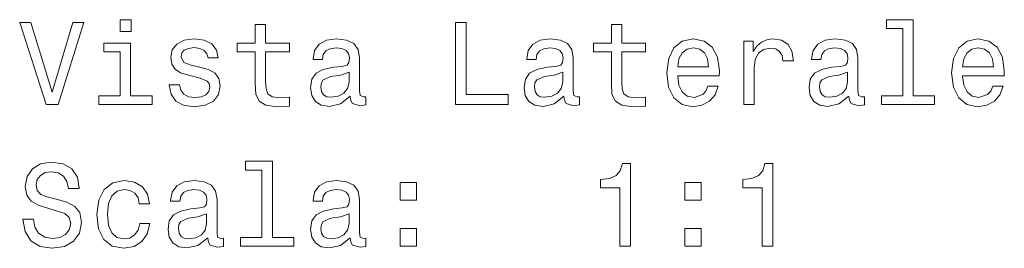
# Model space of a CAD drawing. Extents: x 401 to 1995, y -61 to 2287.
# Tile 4 of 6: x 1651 to 1771, y 821 to 848. Entities that reach past the tile are written whole.
import ezdxf

# ---------------------------------------------------------------- set-up
doc = ezdxf.new("R2010")
doc.units = 0

msp = doc.modelspace()

# ---------------------------------------------------------------- linework, layer by layer
at = {"color": 7, "lineweight": 13}
for points in [[(1657.22, 848.11), (1654.71, 839.6), (1652.14, 848.11), (1650.77, 848.11), (1653.99, 838.1), (1655.44, 838.1), (1658.59, 848.11)], [(1664.33, 848.44), (1662.99, 848.44), (1662.99, 847), (1664.33, 847)], [(1703.84, 838.1), (1710.26, 838.1), (1710.26, 839.31), (1705.16, 839.31), (1705.16, 848.1), (1703.84, 848.1)], [(1758.35, 847.38), (1758.35, 839.16), (1755.74, 839.16), (1755.74, 838.1), (1762.21, 838.1), (1762.21, 839.16), (1759.61, 839.16), (1759.61, 848.44), (1756.36, 848.44), (1756.36, 847.38)], [(1679.46, 844.5), (1679.46, 840.62), (1679.54, 839.37), (1679.95, 838.5), (1680.75, 838), (1682.12, 837.82), (1683.62, 837.9), (1683.62, 838.99), (1682.52, 838.91), (1681.53, 839.02), (1681, 839.38), (1680.77, 839.99), (1680.72, 840.84), (1680.72, 844.5), (1683.62, 844.5), (1683.62, 845.58), (1680.72, 845.58), (1680.72, 847.84), (1679.46, 847.84), (1679.46, 845.58), (1677.27, 845.58), (1677.27, 844.5)], [(1722.83, 844.5), (1722.83, 840.62), (1722.91, 839.37), (1723.32, 838.5), (1724.12, 838), (1725.49, 837.82), (1726.99, 837.9), (1726.99, 838.99), (1725.9, 838.91), (1724.9, 839.02), (1724.37, 839.38), (1724.14, 839.99), (1724.1, 840.84), (1724.1, 844.5), (1726.99, 844.5), (1726.99, 845.58), (1724.1, 845.58), (1724.1, 847.84), (1722.83, 847.84), (1722.83, 845.58), (1720.64, 845.58), (1720.64, 844.5)], [(1664.28, 839.16), (1664.28, 845.58), (1661.03, 845.58), (1661.03, 844.5), (1663.01, 844.5), (1663.01, 839.16), (1660.42, 839.16), (1660.42, 838.1), (1666.91, 838.1), (1666.91, 839.16)], [(1672.87, 842.61), (1671.65, 842.9), (1670.74, 843.23), (1670.44, 843.91), (1670.52, 844.38), (1670.82, 844.73), (1671.31, 844.94), (1672.02, 845.03), (1672.7, 844.94), (1673.23, 844.68), (1673.58, 844.29), (1673.72, 843.78), (1674.96, 843.78), (1674.96, 843.8), (1674.74, 844.74), (1674.15, 845.48), (1673.23, 845.94), (1672.02, 846.11), (1670.8, 845.94), (1669.9, 845.46), (1669.34, 844.76), (1669.17, 843.86), (1669.3, 843), (1669.7, 842.39), (1670.36, 841.96), (1671.33, 841.66), (1672.74, 841.31), (1673.61, 840.95), (1673.84, 840.66), (1673.92, 840.23), (1673.79, 839.7), (1673.45, 839.29), (1672.88, 839.03), (1672.14, 838.95), (1671.34, 839.03), (1670.77, 839.34), (1670.38, 839.83), (1670.22, 840.5), (1668.99, 840.5), (1669.2, 839.35), (1669.79, 838.52), (1670.72, 838.01), (1672.02, 837.82), (1673.37, 838.01), (1674.37, 838.52), (1674.97, 839.32), (1675.19, 840.38), (1675.03, 841.28), (1674.59, 841.9), (1673.85, 842.31)], [(1691.03, 839.11), (1691.03, 839.06), (1691.1, 838.57), (1691.31, 838.23), (1692.22, 837.95), (1692.93, 838.07), (1692.93, 839.05), (1692.63, 839.01), (1692.22, 839.19), (1692.15, 839.77), (1692.15, 843.78), (1691.98, 844.8), (1691.47, 845.52), (1690.59, 845.95), (1689.35, 846.11), (1688.14, 845.94), (1687.25, 845.45), (1686.69, 844.68), (1686.5, 843.67), (1686.5, 843.59), (1687.64, 843.59), (1687.74, 844.19), (1688.06, 844.63), (1688.58, 844.89), (1689.31, 844.99), (1690.02, 844.91), (1690.52, 844.7), (1690.82, 844.32), (1690.93, 843.8), (1690.87, 843.2), (1690.64, 842.9), (1690.06, 842.75), (1688.98, 842.64), (1687.74, 842.38), (1686.86, 841.92), (1686.34, 841.2), (1686.18, 840.13), (1686.33, 839.18), (1686.78, 838.47), (1687.5, 838.03), (1688.49, 837.87), (1689.83, 838.17)], [(1717.05, 839.11), (1717.05, 839.06), (1717.12, 838.57), (1717.34, 838.23), (1718.25, 837.95), (1718.95, 838.07), (1718.95, 839.05), (1718.65, 839.01), (1718.25, 839.19), (1718.17, 839.77), (1718.17, 843.78), (1718, 844.8), (1717.5, 845.52), (1716.62, 845.95), (1715.38, 846.11), (1714.17, 845.94), (1713.27, 845.45), (1712.71, 844.68), (1712.52, 843.67), (1712.52, 843.59), (1713.66, 843.59), (1713.76, 844.19), (1714.08, 844.63), (1714.6, 844.89), (1715.33, 844.99), (1716.04, 844.91), (1716.54, 844.7), (1716.85, 844.32), (1716.95, 843.8), (1716.89, 843.2), (1716.66, 842.9), (1716.08, 842.75), (1715, 842.64), (1713.76, 842.38), (1712.88, 841.92), (1712.37, 841.2), (1712.21, 840.13), (1712.35, 839.18), (1712.8, 838.47), (1713.52, 838.03), (1714.51, 837.87), (1715.85, 838.17)], [(1730.91, 841.6), (1735.98, 841.6), (1736, 842.19), (1735.77, 843.85), (1735.13, 845.09), (1734.12, 845.84), (1732.78, 846.11), (1731.47, 845.82), (1730.46, 845.01), (1729.82, 843.7), (1729.59, 841.97), (1729.8, 840.2), (1730.45, 838.91), (1731.44, 838.1), (1732.74, 837.82), (1733.86, 838.01), (1734.79, 838.5), (1735.46, 839.28), (1735.85, 840.32), (1734.6, 840.32), (1734.34, 839.74), (1733.97, 839.31), (1732.9, 838.96), (1732.08, 839.12), (1731.46, 839.63), (1731.05, 840.45), (1730.91, 841.56)], [(1738.95, 838.1), (1740.22, 838.1), (1740.22, 842.52), (1740.35, 843.59), (1740.74, 844.35), (1741.37, 844.81), (1742.22, 844.97), (1742.86, 844.87), (1743.33, 844.58), (1743.62, 844.09), (1743.72, 843.43), (1745, 843.43), (1744.83, 844.6), (1744.35, 845.43), (1743.56, 845.94), (1742.48, 846.11), (1741.75, 845.99), (1741.11, 845.71), (1740.55, 845.22), (1740.1, 844.55), (1740.1, 845.84), (1738.95, 845.84)], [(1751.75, 839.11), (1751.75, 839.06), (1751.82, 838.57), (1752.03, 838.23), (1752.94, 837.95), (1753.65, 838.07), (1753.65, 839.05), (1753.35, 839.01), (1752.94, 839.19), (1752.87, 839.77), (1752.87, 843.78), (1752.7, 844.8), (1752.19, 845.52), (1751.31, 845.95), (1750.08, 846.11), (1748.86, 845.94), (1747.97, 845.45), (1747.41, 844.68), (1747.22, 843.67), (1747.22, 843.59), (1748.36, 843.59), (1748.46, 844.19), (1748.78, 844.63), (1749.3, 844.89), (1750.03, 844.99), (1750.74, 844.91), (1751.24, 844.7), (1751.54, 844.32), (1751.65, 843.8), (1751.59, 843.2), (1751.36, 842.9), (1750.78, 842.75), (1749.7, 842.64), (1748.46, 842.38), (1747.58, 841.92), (1747.06, 841.2), (1746.91, 840.13), (1747.05, 839.18), (1747.5, 838.47), (1748.22, 838.03), (1749.21, 837.87), (1750.55, 838.17)], [(1765.61, 841.6), (1770.68, 841.6), (1770.69, 842.19), (1770.46, 843.85), (1769.83, 845.09), (1768.82, 845.84), (1767.48, 846.11), (1766.17, 845.82), (1765.16, 845.01), (1764.51, 843.7), (1764.28, 841.97), (1764.5, 840.2), (1765.15, 838.91), (1766.14, 838.1), (1767.44, 837.82), (1768.56, 838.01), (1769.48, 838.5), (1770.16, 839.28), (1770.55, 840.32), (1769.3, 840.32), (1769.04, 839.74), (1768.66, 839.31), (1767.6, 838.96), (1766.78, 839.12), (1766.16, 839.63), (1765.75, 840.45), (1765.61, 841.56)], [(1730.91, 842.67), (1731.07, 843.66), (1731.46, 844.4), (1732.05, 844.84), (1732.83, 845), (1733.59, 844.84), (1734.18, 844.4), (1734.54, 843.66), (1734.67, 842.67)], [(1765.61, 842.67), (1765.77, 843.66), (1766.16, 844.4), (1766.75, 844.84), (1767.52, 845), (1768.29, 844.84), (1768.88, 844.4), (1769.24, 843.66), (1769.37, 842.67)], [(1690.88, 840.81), (1690.71, 840.06), (1690.25, 839.48), (1689.56, 839.11), (1688.71, 838.98), (1688.16, 839.05), (1687.77, 839.28), (1687.52, 839.68), (1687.45, 840.25), (1687.51, 840.75), (1687.74, 841.11), (1688.66, 841.51), (1689.83, 841.69), (1690.88, 842.03)], [(1716.91, 840.81), (1716.73, 840.06), (1716.27, 839.48), (1715.58, 839.11), (1714.73, 838.98), (1714.18, 839.05), (1713.79, 839.28), (1713.55, 839.68), (1713.48, 840.25), (1713.53, 840.75), (1713.76, 841.11), (1714.69, 841.51), (1715.85, 841.69), (1716.91, 842.03)], [(1751.6, 840.81), (1751.43, 840.06), (1750.97, 839.48), (1750.28, 839.11), (1749.43, 838.98), (1748.88, 839.05), (1748.49, 839.28), (1748.25, 839.68), (1748.17, 840.25), (1748.23, 840.75), (1748.46, 841.11), (1749.38, 841.51), (1750.55, 841.69), (1751.6, 842.03)], [(1680.28, 830.1), (1680.28, 821.89), (1677.67, 821.89), (1677.67, 820.82), (1684.14, 820.82), (1684.14, 821.89), (1681.54, 821.89), (1681.54, 831.17), (1678.29, 831.17), (1678.29, 830.1)], [(1652.44, 824.12), (1651.13, 824.12), (1651.42, 822.59), (1652.14, 821.47), (1653.25, 820.79), (1654.74, 820.55), (1656.23, 820.78), (1657.34, 821.41), (1658.04, 822.41), (1658.3, 823.72), (1658.09, 824.9), (1657.48, 825.66), (1656.5, 826.17), (1655.19, 826.54), (1654.07, 826.82), (1653.33, 827.13), (1652.91, 827.59), (1652.78, 828.31), (1652.91, 828.96), (1653.29, 829.45), (1653.86, 829.78), (1654.66, 829.9), (1655.46, 829.76), (1656.1, 829.37), (1656.52, 828.72), (1656.72, 827.84), (1658.03, 827.84), (1658.03, 827.87), (1657.8, 829.22), (1657.12, 830.23), (1656.05, 830.86), (1654.61, 831.08), (1653.32, 830.86), (1652.31, 830.26), (1651.66, 829.32), (1651.43, 828.11), (1651.62, 827.03), (1652.16, 826.3), (1653.03, 825.81), (1654.21, 825.43), (1655.38, 825.1), (1656.26, 824.78), (1656.79, 824.32), (1656.98, 823.57), (1656.8, 822.81), (1656.36, 822.23), (1655.68, 821.87), (1654.8, 821.76), (1653.82, 821.92), (1653.07, 822.38), (1652.6, 823.13)], [(1723.85, 820.82), (1725.16, 820.82), (1725.16, 830.89), (1724.18, 830.89), (1723.92, 830.01), (1723.4, 829.42), (1722.61, 829.08), (1721.52, 828.96), (1721.52, 827.94), (1723.85, 827.94)], [(1741.2, 820.82), (1742.51, 820.82), (1742.51, 830.89), (1741.53, 830.89), (1741.27, 830.01), (1740.75, 829.42), (1739.96, 829.08), (1738.86, 828.96), (1738.86, 827.94), (1741.2, 827.94)], [(1665.33, 825.99), (1666.59, 825.99), (1666.33, 827.15), (1665.71, 828.06), (1664.74, 828.62), (1663.49, 828.83), (1662.11, 828.55), (1661.05, 827.74), (1660.39, 826.43), (1660.16, 824.67), (1660.38, 822.93), (1661.03, 821.63), (1662.05, 820.82), (1663.45, 820.55), (1664.69, 820.76), (1665.65, 821.37), (1666.31, 822.32), (1666.6, 823.59), (1665.39, 823.59), (1665.18, 822.78), (1664.77, 822.18), (1664.2, 821.8), (1663.49, 821.69), (1662.61, 821.87), (1661.98, 822.45), (1661.59, 823.39), (1661.46, 824.71), (1661.59, 826.01), (1661.99, 826.95), (1662.64, 827.52), (1663.49, 827.72), (1664.24, 827.59), (1664.8, 827.26), (1665.18, 826.72)], [(1673.68, 821.83), (1673.68, 821.79), (1673.75, 821.3), (1673.97, 820.95), (1674.87, 820.68), (1675.58, 820.79), (1675.58, 821.77), (1675.28, 821.73), (1674.87, 821.92), (1674.8, 822.49), (1674.8, 826.5), (1674.63, 827.52), (1674.12, 828.24), (1673.25, 828.67), (1672.01, 828.83), (1670.8, 828.66), (1669.9, 828.17), (1669.34, 827.41), (1669.15, 826.4), (1669.15, 826.31), (1670.29, 826.31), (1670.39, 826.92), (1670.71, 827.35), (1671.23, 827.61), (1671.96, 827.71), (1672.67, 827.64), (1673.17, 827.42), (1673.48, 827.05), (1673.58, 826.53), (1673.52, 825.92), (1673.29, 825.62), (1672.71, 825.48), (1671.63, 825.36), (1670.39, 825.1), (1669.51, 824.64), (1668.99, 823.92), (1668.84, 822.85), (1668.98, 821.9), (1669.43, 821.2), (1670.15, 820.75), (1671.14, 820.59), (1672.48, 820.89)], [(1691.03, 821.83), (1691.03, 821.79), (1691.1, 821.3), (1691.31, 820.95), (1692.22, 820.68), (1692.93, 820.79), (1692.93, 821.77), (1692.63, 821.73), (1692.22, 821.92), (1692.15, 822.49), (1692.15, 826.5), (1691.98, 827.52), (1691.47, 828.24), (1690.59, 828.67), (1689.35, 828.83), (1688.14, 828.66), (1687.25, 828.17), (1686.69, 827.41), (1686.5, 826.4), (1686.5, 826.31), (1687.64, 826.31), (1687.74, 826.92), (1688.06, 827.35), (1688.58, 827.61), (1689.31, 827.71), (1690.02, 827.64), (1690.52, 827.42), (1690.82, 827.05), (1690.93, 826.53), (1690.87, 825.92), (1690.64, 825.62), (1690.06, 825.48), (1688.98, 825.36), (1687.74, 825.1), (1686.86, 824.64), (1686.34, 823.92), (1686.18, 822.85), (1686.33, 821.9), (1686.78, 821.2), (1687.5, 820.75), (1688.49, 820.59), (1689.83, 820.89)], [(1697.09, 826.41), (1699.08, 826.41), (1699.08, 828.56), (1697.09, 828.56)], [(1731.79, 826.41), (1733.78, 826.41), (1733.78, 828.56), (1731.79, 828.56)], [(1673.53, 823.53), (1673.36, 822.78), (1672.9, 822.21), (1672.21, 821.83), (1671.36, 821.7), (1670.81, 821.77), (1670.42, 822), (1670.18, 822.41), (1670.1, 822.97), (1670.16, 823.47), (1670.39, 823.83), (1671.31, 824.24), (1672.48, 824.41), (1673.53, 824.76)], [(1690.88, 823.53), (1690.71, 822.78), (1690.25, 822.21), (1689.56, 821.83), (1688.71, 821.7), (1688.16, 821.77), (1687.77, 822), (1687.52, 822.41), (1687.45, 822.97), (1687.51, 823.47), (1687.74, 823.83), (1688.66, 824.24), (1689.83, 824.41), (1690.88, 824.76)], [(1697.09, 820.82), (1699.08, 820.82), (1699.08, 822.97), (1697.09, 822.97)], [(1731.79, 820.82), (1733.78, 820.82), (1733.78, 822.97), (1731.79, 822.97)]]:
    msp.add_lwpolyline(points, close=True, dxfattribs=at)

doc.saveas('drawing.dxf')
